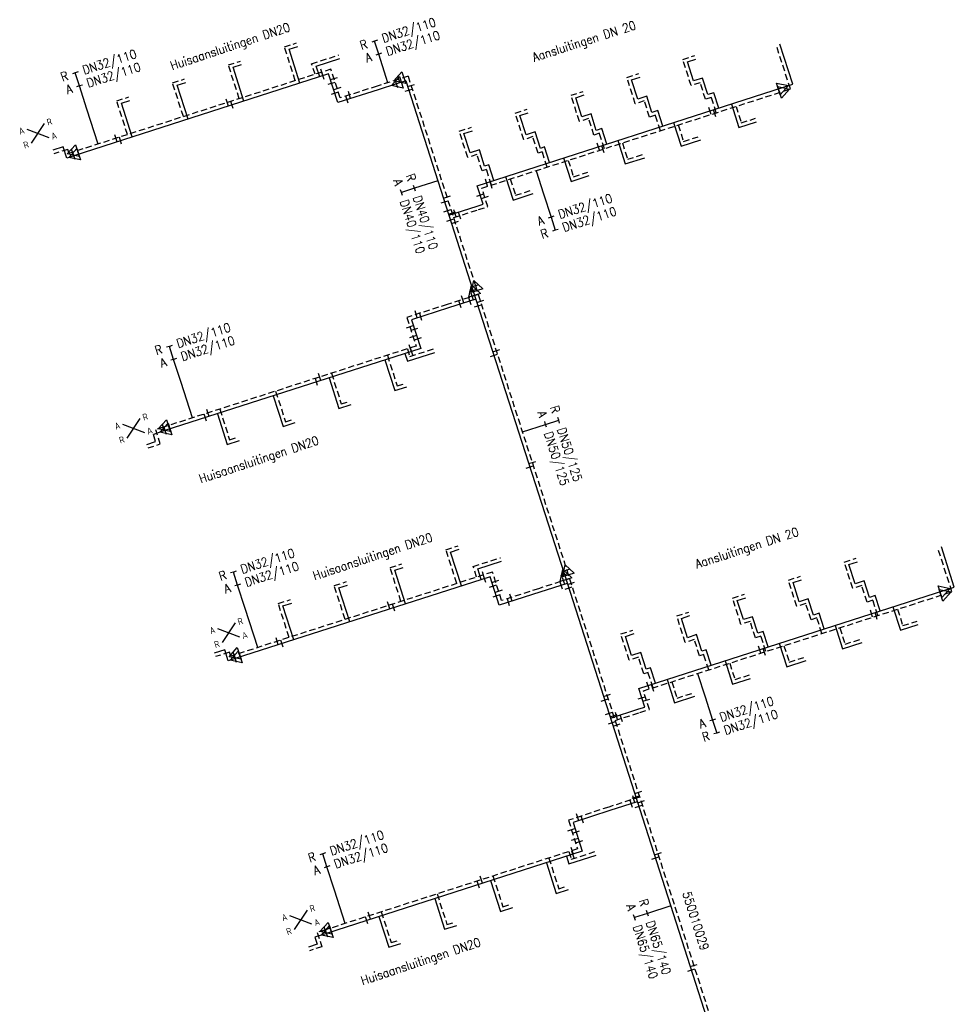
# Model space of a CAD drawing. Header units: millimetres. Extents: x 0 to 118212815, y 0 to 488348790.
# Tile 18 of 143: x 114738766 to 114834352, y 485813696 to 485914374. Entities that reach past the tile are written whole.
import ezdxf
from ezdxf.enums import TextEntityAlignment as Align

# ---------------------------------------------------------------- set-up
doc = ezdxf.new("R2010")
doc.units = ezdxf.units.MM
doc.header["$LTSCALE"] = 200
doc.linetypes.add('HIDDEN2', pattern=[4.7625, 3.175, -1.5875])
for name, color, linetype in [('WW-C-mof', 7, 'Continuous'), ('WW-C-VERLOOP', 7, 'Continuous'), ('WW-I-diam', 7, 'Continuous'), ('WW-I-info', 7, 'Continuous'), ('WW-I-leidingkruis', 7, 'Continuous'), ('WW-L-aanvoer', 3, 'Continuous'), ('WW-L-retour', 3, 'HIDDEN2')]:
    doc.layers.add(name, color=color, linetype=linetype)
doc.styles.add('DIN17', font='ROMANS.SHX', dxfattribs={"width": 0.9})
doc.styles.add('ISOCP', font='ISOCP.SHX')

# ---------------------------------------------------------------- blocks, each defined once
blk = doc.blocks.new('LR-mof')
at = {"color": 0, "linetype": 'ByBlock', "lineweight": -2}
blk.add_line((0, -0.75), (0, 0.75), dxfattribs=at)
blk = doc.blocks.new('LR-VERL')
at = {"color": 0, "linetype": 'ByBlock', "lineweight": -2}
blk.add_lwpolyline([(1.08, 0), (-1.08, -1.25), (-1.08, 1.25)], close=True, dxfattribs=at)
blk = doc.blocks.new('LR-DIAO2')
at = {"color": 0, "lineweight": -3}
blk.add_line((0, 0), (0, -5), dxfattribs=at)
at = {"color": 0, "linetype": 'Continuous', "lineweight": -3}
blk.add_line((0, -5), (0, -7.8), dxfattribs=at)
at = {"color": 0, "lineweight": -3}
for points in [[(0.61, -5), (0, -5), (-0.61, -5)], [(0.61, -7.8), (0, -7.8), (-0.61, -7.8)]]:
    blk.add_lwpolyline(points, dxfattribs=at)
at = {"color": 1, "lineweight": -3, "style": 'DIN17', "width": 0.9}
for tag, p in [('*1', (-1.61, -5)), ('*2', (-1.61, -7.78))]:
    blk.add_attdef(tag, text='', height=1.8, dxfattribs=at).set_placement(p, align=Align.MIDDLE_RIGHT)
for tag, p in [('*11', (1.61, -5)), ('*12', (1.61, -7.8))]:
    blk.add_attdef(tag, text='', height=1.8, dxfattribs=at).set_placement(p, align=Align.MIDDLE_LEFT)
blk = doc.blocks.new('LR-DIAB2')
at = {"color": 0, "linetype": 'Continuous', "lineweight": -3}
blk.add_line((0, 5), (0, 7.8), dxfattribs=at)
at = {"color": 0, "lineweight": -3}
blk.add_line((0, 0), (0, 5), dxfattribs=at)
for points in [[(0.61, 7.8), (0, 7.8), (-0.61, 7.8)], [(0.61, 5), (0, 5), (-0.61, 5)]]:
    blk.add_lwpolyline(points, dxfattribs=at)
at = {"color": 1, "lineweight": -3, "style": 'DIN17', "width": 0.9}
for tag, p in [('*1', (-1.61, 7.8)), ('*2', (-1.61, 5.02))]:
    blk.add_attdef(tag, text='', height=1.8, dxfattribs=at).set_placement(p, align=Align.MIDDLE_RIGHT)
for tag, p in [('*11', (1.61, 7.8)), ('*12', (1.61, 5))]:
    blk.add_attdef(tag, text='', height=1.8, dxfattribs=at).set_placement(p, align=Align.MIDDLE_LEFT)
blk = doc.blocks.new('LR-ldkruis')
at = {"color": 0, "linetype": 'ByBlock', "lineweight": -2}
for p, q in [((2.5, 2), (-2.5, -2)), ((-2.5, 2), (2.5, -2))]:
    blk.add_line(p, q, dxfattribs=at)
at = {"color": 0, "linetype": 'ByBlock', "lineweight": -2, "style": 'ISOCP'}
for tag, p in [('*1', (-4, 2)), ('*3', (4, 2)), ('*2', (-4, -2)), ('*4', (4, -2))]:
    blk.add_attdef(tag, text='', height=1.8, dxfattribs=at).set_placement(p, align=Align.MIDDLE)
blk = doc.blocks.new('LR-hyp')
at = {"color": 7, "linetype": 'ByBlock', "lineweight": -3, "style": 'DIN17', "width": 0.9}
blk.add_attdef('*1', text='', height=1.8, dxfattribs=at).set_placement((0, 0), align=Align.MIDDLE)
at = {"color": 7, "linetype": 'ByBlock', "lineweight": -2, "style": 'DIN17', "width": 0.9, "flags": 1}
blk.add_attdef('*2', text='', height=1.8, dxfattribs=at).set_placement((0, -5), align=Align.MIDDLE)

msp = doc.modelspace()

# ---------------------------------------------------------------- linework, layer by layer
at = {"layer": 'WW-I-diam'}
for p, q in [((114776429, 485907934), (114776257, 485908469)), ((114746792, 485901661), (114745648, 485905221)), ((114756429, 485873656), (114755271, 485877260)), ((114763109, 485850179), (114761822, 485854184)), ((114772045, 485821958), (114770947, 485825377))]:
    msp.add_line(p, q, dxfattribs=at)
at = {"layer": 'WW-I-diam', "lineweight": -3}
for p, q in [((114791578, 485898935), (114792343, 485896555)), ((114808097, 485847524), (114808862, 485845144))]:
    msp.add_line(p, q, dxfattribs=at)
at = {"layer": 'WW-L-aanvoer', "lineweight": -3}
for p, q in [((114817832, 485907770), (114816516, 485911868)), ((114807059, 485910070), (114807922, 485910347)), ((114807688, 485908111), (114807059, 485910070)), ((114778243, 485908118), (114785123, 485886704)), ((114801339, 485908225), (114802213, 485908506)), ((114801970, 485906260), (114801339, 485908225)), ((114808612, 485908407), (114807688, 485908111)), ((114809155, 485906715), (114808612, 485908407)), ((114816880, 485907464), (114817832, 485907770)), ((114785559, 485897400), (114816880, 485907464)), ((114809749, 485906906), (114809155, 485906715)), ((114810254, 485905335), (114809749, 485906906)), ((114795631, 485906395, 500), (114796497, 485906674, 500)), ((114796260, 485904437, 500), (114795631, 485906395, 500)), ((114802894, 485906557), (114801970, 485906260)), ((114803426, 485904901), (114802894, 485906557)), ((114811549, 485905751), (114812321, 485903347)), ((114789924, 485904571, 500), (114790785, 485904847, 500)), ((114797196, 485904738, 500), (114796260, 485904437, 500)), ((114797737, 485903053, 500), (114797196, 485904738, 500)), ((114804022, 485905093), (114803426, 485904901)), ((114804535, 485903497), (114804022, 485905093)), ((114790562, 485902584, 500), (114789924, 485904571, 500)), ((114805640, 485903852), (114806412, 485901448)), ((114812321, 485903347), (114814133, 485903929)), ((114784202, 485902728), (114785084, 485903011)), ((114784834, 485900762), (114784202, 485902728)), ((114791479, 485902912, 500), (114790562, 485902584, 500)), ((114792023, 485901220, 500), (114791479, 485902912, 500)), ((114798298, 485903233, 500), (114797737, 485903053, 500)), ((114798804, 485901656, 500), (114798298, 485903233, 500)), ((114799930, 485902018, 600), (114800700, 485899620, 600)), ((114806412, 485901448), (114808417, 485902092)), ((114785775, 485901065), (114784834, 485900762)), ((114786316, 485899382), (114785775, 485901065)), ((114792451, 485901357, 500), (114792023, 485901220, 500)), ((114792959, 485899778, 500), (114792451, 485901357, 500)), ((114794387, 485900237, 500), (114795158, 485897835, 500)), ((114800700, 485899620, 600), (114802698, 485900262, 600)), ((114786757, 485899523), (114786316, 485899382)), ((114787263, 485897948), (114786757, 485899523)), ((114788462, 485898333), (114789232, 485895937)), ((114795158, 485897835, 500), (114796995, 485898426, 500)), ((114786167, 485895506), (114785559, 485897400)), ((114789232, 485895937), (114791291, 485896598)), ((114782658, 485894379), (114785568, 485895314)), ((114785568, 485895314), (114786167, 485895506)), ((114785123, 485886704), (114794468, 485857630)), ((114834352, 485856359), (114833035, 485860457)), ((114823578, 485858659), (114824441, 485858936)), ((114824207, 485856699), (114823578, 485858659)), ((114794468, 485857630), (114794476, 485857605)), ((114794468, 485857630), (114811122, 485805789)), ((114817858, 485856814), (114818732, 485857095)), ((114818489, 485854849), (114817858, 485856814)), ((114825131, 485856996), (114824207, 485856699)), ((114825674, 485855304), (114825131, 485856996)), ((114802078, 485845989), (114833399, 485856053)), ((114826268, 485855495), (114825674, 485855304)), ((114826773, 485853924), (114826268, 485855495)), ((114833399, 485856053), (114834352, 485856359)), ((114812150, 485854984, 500), (114813016, 485855262, 500)), ((114812779, 485853026, 500), (114812150, 485854984, 500)), ((114819413, 485855146), (114818489, 485854849)), ((114819945, 485853490), (114819413, 485855146)), ((114806443, 485853159, 500), (114807304, 485853436, 500)), ((114820541, 485853681), (114819945, 485853490)), ((114821054, 485852086), (114820541, 485853681)), ((114828068, 485854340), (114828840, 485851936)), ((114807081, 485851173, 500), (114806443, 485853159, 500)), ((114813715, 485853327, 500), (114812779, 485853026, 500)), ((114814256, 485851641, 500), (114813715, 485853327, 500)), ((114822159, 485852441), (114822931, 485850037)), ((114828840, 485851936), (114830652, 485852518)), ((114800721, 485851316), (114801603, 485851600)), ((114807998, 485851501, 500), (114807081, 485851173, 500)), ((114808542, 485849808, 500), (114807998, 485851501, 500)), ((114814817, 485851821, 500), (114814256, 485851641, 500)), ((114815323, 485850245, 500), (114814817, 485851821, 500)), ((114801353, 485849351), (114800721, 485851316)), ((114816449, 485850606, 600), (114817219, 485848209, 600)), ((114822931, 485850037), (114824936, 485850681)), ((114802294, 485849654), (114801353, 485849351)), ((114802835, 485847970), (114802294, 485849654)), ((114808970, 485849946, 500), (114808542, 485849808, 500)), ((114809478, 485848366, 500), (114808970, 485849946, 500)), ((114810906, 485848825, 500), (114811677, 485846424, 500)), ((114817219, 485848209, 600), (114819217, 485848851, 600)), ((114803276, 485848112), (114802835, 485847970)), ((114803782, 485846536), (114803276, 485848112)), ((114804981, 485846922), (114805751, 485844525)), ((114811677, 485846424, 500), (114813514, 485847015, 500)), ((114802686, 485844095), (114802078, 485845989)), ((114805751, 485844525), (114807810, 485845187)), ((114799177, 485842967), (114802087, 485843903)), ((114802087, 485843903), (114802686, 485844095))]:
    msp.add_line(p, q, dxfattribs=at)
at = {"layer": 'WW-L-aanvoer'}
for p, q in [((114766321, 485911349), (114767203, 485911632)), ((114767431, 485907894), (114766321, 485911349)), ((114760589, 485909505), (114761463, 485909786)), ((114769102, 485909627), (114771525, 485910405)), ((114770356, 485908833), (114744294, 485900459)), ((114761699, 485906052), (114760589, 485909505)), ((114769450, 485908542), (114769102, 485909627)), ((114771299, 485905899), (114770356, 485908833)), ((114754877, 485907669), (114755751, 485907949)), ((114777291, 485907812), (114775437, 485907217)), ((114778243, 485908118), (114777291, 485907812)), ((114755987, 485904216), (114754877, 485907669)), ((114775437, 485907217), (114771299, 485905899)), ((114749166, 485905829), (114750039, 485906110)), ((114750274, 485902381), (114749166, 485905829)), ((114743207, 485901360), (114742144, 485901019)), ((114743571, 485900227), (114743207, 485901360)), ((114743988, 485900361), (114743571, 485900227)), ((114744294, 485900459), (114743988, 485900361)), ((114785415, 485885797), (114782609, 485884896)), ((114782609, 485884896), (114778839, 485883684)), ((114778839, 485883684), (114779779, 485880760)), ((114779779, 485880760), (114753622, 485872355)), ((114776124, 485879585), (114777132, 485876448)), ((114778172, 485880243), (114778423, 485879462)), ((114778423, 485879462), (114781211, 485880358)), ((114770404, 485877747), (114771412, 485874610)), ((114777132, 485876448), (114778351, 485876839)), ((114764698, 485875914), (114765707, 485872776)), ((114771412, 485874610), (114772667, 485875013)), ((114758984, 485874078), (114759992, 485870939)), ((114765707, 485872776), (114766955, 485873177)), ((114753622, 485872355), (114752435, 485871974)), ((114752672, 485871236), (114752435, 485871974)), ((114751775, 485870947), (114752672, 485871236)), ((114759992, 485870939), (114761242, 485871341)), ((114782839, 485859935), (114783723, 485860219)), ((114783950, 485856477), (114782839, 485859935)), ((114785620, 485858220), (114788044, 485858998)), ((114786872, 485857415), (114760803, 485849039)), ((114777126, 485858101), (114777982, 485858376)), ((114778238, 485854641), (114777126, 485858101)), ((114785971, 485857126), (114785620, 485858220)), ((114787808, 485854502), (114786872, 485857415)), ((114771413, 485856266), (114772297, 485856550)), ((114794753, 485856734), (114791948, 485855832)), ((114772525, 485852805), (114771413, 485856266)), ((114791948, 485855832), (114787808, 485854502)), ((114765693, 485854427), (114766585, 485854714)), ((114766804, 485850967), (114765693, 485854427)), ((114759734, 485849948), (114758664, 485849605)), ((114760099, 485848813), (114759734, 485849948)), ((114760803, 485849039), (114760099, 485848813)), ((114801927, 485834406), (114799122, 485833505)), ((114799122, 485833505), (114795368, 485832271)), ((114795368, 485832271), (114796283, 485829346)), ((114796283, 485829346), (114770134, 485820944)), ((114794683, 485828832), (114794934, 485828052)), ((114794934, 485828052), (114797729, 485828950)), ((114792637, 485828175), (114793646, 485825034)), ((114786925, 485826339), (114787934, 485823198)), ((114793646, 485825034), (114794899, 485825436)), ((114781212, 485824504), (114782221, 485821364)), ((114787934, 485823198), (114789186, 485823601)), ((114775500, 485822669), (114776510, 485819527)), ((114782221, 485821364), (114783473, 485821767)), ((114770134, 485820944), (114768959, 485820567)), ((114768959, 485820567), (114769196, 485819829)), ((114769196, 485819829), (114768293, 485819539)), ((114776510, 485819527), (114777762, 485819929))]:
    msp.add_line(p, q, dxfattribs=at)
at = {"layer": 'WW-L-retour'}
for p, q in [((114765843, 485911594), (114767087, 485911994)), ((114766953, 485908139), (114765843, 485911594)), ((114760111, 485909751), (114761346, 485910148)), ((114768624, 485909872), (114771409, 485910767)), ((114768972, 485908788), (114768624, 485909872)), ((114770601, 485909311), (114744147, 485900811)), ((114761221, 485906297), (114760111, 485909751)), ((114771544, 485906377), (114770601, 485909311)), ((114754399, 485907914), (114755634, 485908311)), ((114755509, 485904462), (114754399, 485907914)), ((114777536, 485908290), (114775321, 485907578)), ((114778489, 485908596), (114777536, 485908290)), ((114775321, 485907578), (114771544, 485906377)), ((114748688, 485906075), (114749923, 485906472)), ((114749796, 485902626), (114748688, 485906075)), ((114743685, 485901115), (114742260, 485900657)), ((114743817, 485900705), (114743685, 485901115)), ((114743871, 485900723), (114743817, 485900705)), ((114744147, 485900811), (114743871, 485900723)), ((114785660, 485886275), (114782493, 485885258)), ((114782493, 485885258), (114778361, 485883930)), ((114778361, 485883930), (114779301, 485881005)), ((114779301, 485881005), (114753444, 485872697)), ((114778417, 485880721), (114778668, 485879940)), ((114778668, 485879940), (114781095, 485880720)), ((114776370, 485880063), (114777378, 485876926)), ((114770649, 485878225), (114771657, 485875088)), ((114777378, 485876926), (114778235, 485877201)), ((114764944, 485876392), (114765952, 485873254)), ((114759229, 485874556), (114760238, 485871417)), ((114771657, 485875088), (114772550, 485875375)), ((114765952, 485873254), (114766839, 485873538)), ((114753444, 485872697), (114752680, 485872452)), ((114753150, 485870990), (114752680, 485872452)), ((114760238, 485871417), (114761126, 485871703)), ((114751891, 485870586), (114753150, 485870990)), ((114782361, 485860180), (114783606, 485860580)), ((114783472, 485856722), (114782361, 485860180)), ((114776648, 485858347), (114777865, 485858738)), ((114785142, 485858465), (114787927, 485859360)), ((114785493, 485857372), (114785142, 485858465)), ((114787117, 485857893), (114760695, 485849404)), ((114777760, 485854887), (114776648, 485858347)), ((114788053, 485854980), (114787117, 485857893)), ((114770935, 485856511), (114772181, 485856912)), ((114772047, 485853051), (114770935, 485856511)), ((114794999, 485857212), (114791831, 485856194)), ((114791831, 485856194), (114788053, 485854980)), ((114765215, 485854673), (114766469, 485855076)), ((114766326, 485851213), (114765215, 485854673)), ((114760212, 485849703), (114758780, 485849243)), ((114760344, 485849291), (114760212, 485849703)), ((114760695, 485849404), (114760344, 485849291)), ((114802173, 485834884), (114799005, 485833867)), ((114799005, 485833867), (114794894, 485832515)), ((114794894, 485832515), (114795807, 485829593)), ((114795807, 485829593), (114769981, 485821294)), ((114794928, 485829310), (114795179, 485828530)), ((114795179, 485828530), (114797613, 485829312)), ((114792882, 485828653), (114793892, 485825512)), ((114787170, 485826817), (114788179, 485823676)), ((114793892, 485825512), (114794782, 485825798)), ((114781458, 485824982), (114782467, 485821842)), ((114788179, 485823676), (114789070, 485823962)), ((114775746, 485823147), (114776755, 485820005)), ((114769981, 485821294), (114769205, 485821045)), ((114782467, 485821842), (114783357, 485822129)), ((114769205, 485821045), (114769674, 485819584)), ((114776755, 485820005), (114777645, 485820291)), ((114769674, 485819584), (114768409, 485819177))]:
    msp.add_line(p, q, dxfattribs=at)
at = {"layer": 'WW-L-retour', "lineweight": -3}
for p, q in [((114817587, 485907292), (114816154, 485911752)), ((114806581, 485910315), (114807806, 485910709)), ((114807443, 485907633), (114806581, 485910315)), ((114800861, 485908471), (114802096, 485908868)), ((114778489, 485908596), (114785369, 485887182)), ((114801725, 485905782), (114800861, 485908471)), ((114808366, 485907929), (114807443, 485907633)), ((114808910, 485906237), (114808366, 485907929)), ((114786037, 485897155), (114816997, 485907102)), ((114795153, 485906641, 500), (114796381, 485907035, 500)), ((114816997, 485907102), (114817587, 485907292)), ((114796014, 485903959, 500), (114795153, 485906641, 500)), ((114802648, 485906079), (114801725, 485905782)), ((114803180, 485904423), (114802648, 485906079)), ((114809504, 485906428), (114808910, 485906237)), ((114810009, 485904857), (114809504, 485906428)), ((114789446, 485904816, 500), (114790668, 485905209, 500)), ((114790321, 485902094, 500), (114789446, 485904816, 500)), ((114812027, 485905506), (114812567, 485903825)), ((114796950, 485904260, 500), (114796014, 485903959, 500)), ((114797492, 485902575, 500), (114796950, 485904260, 500)), ((114803776, 485904615), (114803180, 485904423)), ((114804289, 485903019), (114803776, 485904615)), ((114812567, 485903825), (114814017, 485904291)), ((114783724, 485902973), (114784968, 485903373)), ((114784588, 485900284), (114783724, 485902973)), ((114798052, 485902755, 500), (114797492, 485902575, 500)), ((114798559, 485901178, 500), (114798052, 485902755, 500)), ((114806118, 485903607), (114806658, 485901926)), ((114791237, 485902422, 500), (114790321, 485902094, 500)), ((114791777, 485900742, 500), (114791237, 485902422, 500)), ((114800408, 485901772, 600), (114800946, 485900098, 600)), ((114806658, 485901926), (114808301, 485902454)), ((114792205, 485900879, 500), (114791777, 485900742, 500)), ((114792713, 485899300, 500), (114792205, 485900879, 500)), ((114785530, 485900587), (114784588, 485900284)), ((114786071, 485898904), (114785530, 485900587)), ((114794865, 485899991, 500), (114795404, 485898314, 500)), ((114800946, 485900098, 600), (114802582, 485900624, 600)), ((114786511, 485899045), (114786071, 485898904)), ((114787017, 485897470), (114786511, 485899045)), ((114795404, 485898314, 500), (114796879, 485898788, 500)), ((114788940, 485898088), (114789478, 485896415)), ((114786645, 485895261), (114786037, 485897155)), ((114789478, 485896415), (114791175, 485896960)), ((114783136, 485894133), (114785684, 485894952)), ((114785684, 485894952), (114786645, 485895261)), ((114785369, 485887182), (114794713, 485858108)), ((114834106, 485855881), (114832673, 485860340)), ((114823100, 485858904), (114824325, 485859298)), ((114823962, 485856221), (114823100, 485858904)), ((114794713, 485858108), (114794726, 485858067)), ((114794713, 485858108), (114811368, 485806267)), ((114817380, 485857060), (114818615, 485857457)), ((114818244, 485854371), (114817380, 485857060)), ((114824885, 485856518), (114823962, 485856221)), ((114825429, 485854826), (114824885, 485856518)), ((114802556, 485845743), (114833516, 485855691)), ((114811672, 485855229, 500), (114812900, 485855624, 500)), ((114833516, 485855691), (114834106, 485855881)), ((114812533, 485852548, 500), (114811672, 485855229, 500)), ((114819167, 485854668), (114818244, 485854371)), ((114819699, 485853012), (114819167, 485854668)), ((114826023, 485855017), (114825429, 485854826)), ((114826528, 485853446), (114826023, 485855017)), ((114805965, 485853405, 500), (114807187, 485853798, 500)), ((114806840, 485850682, 500), (114805965, 485853405, 500)), ((114828546, 485854094), (114829086, 485852414)), ((114813469, 485852849, 500), (114812533, 485852548, 500)), ((114814011, 485851163, 500), (114813469, 485852849, 500)), ((114820295, 485853203), (114819699, 485853012)), ((114820808, 485851608), (114820295, 485853203)), ((114829086, 485852414), (114830536, 485852880)), ((114800243, 485851562), (114801487, 485851962)), ((114801107, 485848873), (114800243, 485851562)), ((114822637, 485852196), (114823177, 485850515)), ((114807756, 485851011, 500), (114806840, 485850682, 500)), ((114808296, 485849330, 500), (114807756, 485851011, 500)), ((114814571, 485851343, 500), (114814011, 485851163, 500)), ((114815078, 485849767, 500), (114814571, 485851343, 500)), ((114823177, 485850515), (114824820, 485851043)), ((114808724, 485849468, 500), (114808296, 485849330, 500)), ((114809232, 485847888, 500), (114808724, 485849468, 500)), ((114816927, 485850361, 600), (114817465, 485848687, 600)), ((114802049, 485849176), (114801107, 485848873)), ((114802590, 485847492), (114802049, 485849176)), ((114811384, 485848580, 500), (114811923, 485846902, 500)), ((114817465, 485848687, 600), (114819101, 485849212, 600)), ((114803030, 485847634), (114802590, 485847492)), ((114803536, 485846058), (114803030, 485847634)), ((114811923, 485846902, 500), (114813398, 485847376, 500)), ((114805460, 485846676), (114805997, 485845004)), ((114803164, 485843850), (114802556, 485845743)), ((114805997, 485845004), (114807694, 485845549)), ((114799655, 485842722), (114802203, 485843541)), ((114802203, 485843541), (114803164, 485843850))]:
    msp.add_line(p, q, dxfattribs=at)

# ---------------------------------------------------------------- block references
at = {"layer": 'WW-C-mof'}
for p, xscale, yscale, zscale, rotation in [((114769649, 485909005), 500.0000000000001, 500.0000000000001, 500.0000000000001, 197.8128005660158), ((114769754, 485908640), 500, 500, 500, 197.8128005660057), ((114770662, 485907881), 500.0000000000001, 500.0000000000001, 500.0000000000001, 287.8127997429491), ((114770907, 485908359), 500, 500, 500, 287.812799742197), ((114777291, 485907812), 500, 500, 500, 197.812799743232), ((114777536, 485908290), 499.9999999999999, 499.9999999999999, 499.9999999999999, 197.8127997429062), ((114778794, 485907644), 499.9999999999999, 499.9999999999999, 499.9999999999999, 287.8127999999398), ((114770993, 485906852), 500, 500, 500, 107.8127997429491), ((114771239, 485907329), 500, 500, 500, 107.812799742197), ((114772497, 485906680), 499.9999999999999, 499.9999999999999, 499.9999999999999, 17.65438096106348), ((114778549, 485907166), 500, 500, 500, 287.8127999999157), ((114772252, 485906203), 500, 500, 500, 17.6544010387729), ((114744147, 485900811), 499.9999999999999, 499.9999999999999, 499.9999999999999, 197.8128), ((114744294, 485900459), 499.9999999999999, 499.9999999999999, 499.9999999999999, 197.8128), ((114782505, 485894855), 500.0000000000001, 500.0000000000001, 500.0000000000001, 287.8127999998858), ((114782983, 485894609), 500.0000000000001, 500.0000000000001, 500.0000000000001, 287.8127999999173), ((114783281, 485894579), 500, 500, 500, 17.81279999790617), ((114783759, 485894334), 500, 500, 500, 17.81279999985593), ((114782811, 485893903), 500.0000000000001, 500.0000000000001, 500.0000000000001, 287.8127999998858), ((114783289, 485893657), 500.0000000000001, 500.0000000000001, 500.0000000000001, 287.8127999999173), ((114785123, 485886704), 500, 500, 500, 287.8127999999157), ((114785369, 485887182), 499.9999999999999, 499.9999999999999, 499.9999999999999, 287.8127999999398), ((114784791, 485885597), 500, 500, 500, 197.8127997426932), ((114785037, 485886075), 499.9999999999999, 499.9999999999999, 499.9999999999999, 197.812799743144), ((114785886, 485885572), 499.9999999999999, 499.9999999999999, 499.9999999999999, 287.8127999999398), ((114785634, 485885117), 500, 500, 500, 287.8127999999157), ((114779313, 485884236), 500.0000000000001, 500.0000000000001, 500.0000000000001, 17.81280056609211), ((114779791, 485883990), 500, 500, 500, 17.81280056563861), ((114778667, 485882978), 500, 500, 500, 287.8128005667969), ((114779145, 485882732), 500.0000000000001, 500.0000000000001, 500.0000000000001, 287.8128005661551), ((114778995, 485881957), 500.0000000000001, 500.0000000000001, 500.0000000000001, 107.8128005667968), ((114779473, 485881712), 500.0000000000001, 500.0000000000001, 500.0000000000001, 107.8128005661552), ((114778692, 485880810), 499.9999999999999, 499.9999999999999, 499.9999999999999, 197.8127803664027), ((114778827, 485880454), 500.0000000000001, 500.0000000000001, 500.0000000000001, 197.8127803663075), ((114753444, 485872697), 499.9999999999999, 499.9999999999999, 499.9999999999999, 197.8128), ((114753622, 485872355), 499.9999999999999, 499.9999999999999, 499.9999999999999, 197.8128), ((114786165, 485857587), 500.0000000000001, 500.0000000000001, 500.0000000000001, 197.8127803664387), ((114786297, 485857231), 500, 500, 500, 197.8127803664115), ((114794468, 485857630), 500, 500, 500, 287.8127999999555), ((114794713, 485858108), 500.0000000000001, 500.0000000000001, 500.0000000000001, 287.8127999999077), ((114787178, 485856463), 499.9999999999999, 499.9999999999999, 499.9999999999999, 287.8127803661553), ((114787423, 485856941), 499.9999999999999, 499.9999999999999, 499.9999999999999, 287.8127803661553), ((114794123, 485856531), 500, 500, 500, 197.8127997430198), ((114794369, 485857009), 499.9999999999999, 499.9999999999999, 499.9999999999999, 197.8127997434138), ((114795152, 485856736), 500.0000000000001, 500.0000000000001, 500.0000000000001, 287.8127999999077), ((114787502, 485855454), 500, 500, 500, 107.8127803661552), ((114787747, 485855932), 500, 500, 500, 107.8127803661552), ((114789005, 485855286), 500, 500, 500, 17.81278036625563), ((114794906, 485856258), 500, 500, 500, 287.8127999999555), ((114788760, 485854808), 500.0000000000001, 500.0000000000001, 500.0000000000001, 17.81278036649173), ((114760695, 485849404), 499.9999999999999, 499.9999999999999, 499.9999999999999, 197.8128), ((114760803, 485849039), 499.9999999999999, 499.9999999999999, 499.9999999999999, 197.8128), ((114799024, 485843444), 500, 500, 500, 287.8127999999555), ((114799807, 485843170), 499.9999999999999, 499.9999999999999, 499.9999999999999, 17.81279999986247), ((114799330, 485842491), 500, 500, 500, 287.8127999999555), ((114799502, 485843198), 500.0000000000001, 500.0000000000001, 500.0000000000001, 287.8127999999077), ((114799808, 485842246), 500.0000000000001, 500.0000000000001, 500.0000000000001, 287.8127999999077), ((114800285, 485842924), 500, 500, 500, 17.8128000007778), ((114802020, 485835361), 500, 500, 500, 287.8127999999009), ((114801297, 485834204), 499.9999999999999, 499.9999999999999, 499.9999999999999, 197.8127997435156), ((114801774, 485834882), 500.0000000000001, 500.0000000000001, 500.0000000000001, 287.8127999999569), ((114801543, 485834682), 500, 500, 500, 197.8127997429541), ((114802326, 485834408), 500, 500, 500, 287.8127999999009), ((114802080, 485833930), 500.0000000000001, 500.0000000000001, 500.0000000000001, 287.8127999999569), ((114795844, 485832827), 500.0000000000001, 500.0000000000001, 500.0000000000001, 18.19949632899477), ((114796318, 485832583), 500.0000000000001, 500.0000000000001, 500.0000000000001, 18.19949632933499), ((114795192, 485831560), 499.9999999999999, 499.9999999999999, 499.9999999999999, 287.3606457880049), ((114795667, 485831316), 500.0000000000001, 500.0000000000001, 500.0000000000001, 287.3606457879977), ((114795509, 485830547), 500, 500, 500, 107.3606457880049), ((114795984, 485830301), 499.9999999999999, 499.9999999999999, 499.9999999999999, 107.3606457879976), ((114795241, 485829406), 500.0000000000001, 500.0000000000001, 500.0000000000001, 197.8125448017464), ((114795330, 485829040), 499.9999999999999, 499.9999999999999, 499.9999999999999, 197.8125448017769), ((114769981, 485821294), 499.9999999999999, 499.9999999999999, 499.9999999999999, 197.8125), ((114770134, 485820944), 499.9999999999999, 499.9999999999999, 499.9999999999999, 197.8125)]:
    msp.add_blockref('LR-mof', p, dxfattribs=dict(at, xscale=xscale, yscale=yscale, zscale=zscale, rotation=rotation))
at = {"layer": 'WW-C-mof', "linetype": 'Continuous'}
for p, xscale, yscale, zscale, rotation in [((114759996, 485905904), 500, 500, 500, 17.8128), ((114760485, 485905662), 500.0000000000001, 500.0000000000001, 500.0000000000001, 17.81280058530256), ((114748604, 485902243), 500, 500, 500, 17.8128), ((114749076, 485901996), 500, 500, 500, 17.8128), ((114782218, 485895746), 500.0000000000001, 500.0000000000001, 500.0000000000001, 287.8128), ((114782461, 485896232), 500.0000000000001, 500.0000000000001, 500.0000000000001, 287.8128), ((114783794, 485885277), 500.0000000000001, 500.0000000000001, 500.0000000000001, 17.81279969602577), ((114784072, 485885765), 500, 500, 500, 17.8128), ((114787509, 485880521), 500.0000000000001, 500.0000000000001, 500.0000000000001, 287.8128), ((114787262, 485880048), 500.0000000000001, 500.0000000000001, 500.0000000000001, 287.8128), ((114769121, 485877335), 500, 500, 500, 17.8128), ((114769452, 485877841), 500, 500, 500, 17.8128), ((114757742, 485873679), 500, 500, 500, 17.8128), ((114758025, 485874169), 500, 500, 500, 17.8128), ((114790933, 485868624), 500.0000000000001, 500.0000000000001, 500.0000000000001, 287.8128), ((114791180, 485869097), 500.0000000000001, 500.0000000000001, 500.0000000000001, 287.8128), ((114776505, 485854483), 500, 500, 500, 17.8128), ((114777016, 485854249), 500, 500, 500, 17.8128), ((114765099, 485850819), 500, 500, 500, 17.8128), ((114765593, 485850578), 500, 500, 500, 17.8128), ((114798829, 485845292), 500.0000000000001, 500.0000000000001, 500.0000000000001, 287.8128), ((114798582, 485844818), 500.0000000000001, 500.0000000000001, 500.0000000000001, 287.8128), ((114803779, 485828645), 500.0000000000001, 500.0000000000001, 500.0000000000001, 287.8128), ((114804035, 485829088), 500.0000000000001, 500.0000000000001, 500.0000000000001, 287.8128), ((114785681, 485825940), 500, 500, 500, 17.8125), ((114785981, 485826435), 500, 500, 500, 17.8125), ((114774263, 485822271), 500, 500, 500, 17.8125), ((114774527, 485822751), 500, 500, 500, 17.8125), ((114807452, 485817214), 500.0000000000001, 500.0000000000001, 500.0000000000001, 287.8128001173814), ((114807705, 485817668), 500.0000000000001, 500.0000000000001, 500.0000000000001, 287.8128)]:
    msp.add_blockref('LR-mof', p, dxfattribs=dict(at, xscale=xscale, yscale=yscale, zscale=zscale, rotation=rotation))
at = {"layer": 'WW-C-mof', "lineweight": -3}
for p, xscale, yscale, zscale, rotation in [((114809360, 485905048), 499.9999999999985, 499.9999999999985, 499.9999999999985, 17.81280000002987), ((114809838, 485904802), 499.9999999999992, 499.9999999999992, 499.9999999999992, 17.8127999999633), ((114797935, 485901377), 499.9999999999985, 499.9999999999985, 499.9999999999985, 17.81280000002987), ((114798413, 485901131), 499.9999999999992, 499.9999999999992, 499.9999999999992, 17.8127999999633), ((114786511, 485897706), 499.9999999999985, 499.9999999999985, 499.9999999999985, 17.81280000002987), ((114786989, 485897460), 499.9999999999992, 499.9999999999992, 499.9999999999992, 17.8127999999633), ((114785865, 485896448), 500.0000000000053, 500.0000000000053, 500.0000000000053, 287.8127999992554), ((114786343, 485896203), 500.0000000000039, 500.0000000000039, 500.0000000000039, 287.8128000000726), ((114825879, 485853637), 499.9999999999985, 499.9999999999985, 499.9999999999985, 17.81280000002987), ((114826357, 485853391), 499.9999999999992, 499.9999999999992, 499.9999999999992, 17.8127999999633), ((114814454, 485849966), 499.9999999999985, 499.9999999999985, 499.9999999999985, 17.81280000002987), ((114814933, 485849720), 499.9999999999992, 499.9999999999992, 499.9999999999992, 17.8127999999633), ((114803030, 485846295), 499.9999999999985, 499.9999999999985, 499.9999999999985, 17.81280000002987), ((114803508, 485846049), 499.9999999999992, 499.9999999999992, 499.9999999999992, 17.8127999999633), ((114802384, 485845037), 499.9999999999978, 499.9999999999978, 499.9999999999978, 287.8127999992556), ((114802862, 485844791), 499.9999999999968, 499.9999999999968, 499.9999999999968, 287.8128000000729)]:
    msp.add_blockref('LR-mof', p, dxfattribs=dict(at, xscale=xscale, yscale=yscale, zscale=zscale, rotation=rotation))
at = {"layer": 'WW-C-VERLOOP', "linetype": 'Continuous', "xscale": 499.9999999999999, "yscale": 499.9999999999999, "zscale": 499.9999999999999}
for p, rotation in [((114777536, 485908290), 197.8128), ((114777291, 485907812), 197.8128), ((114744147, 485900811), 197.8128), ((114744294, 485900459), 197.8128), ((114785369, 485887182), 107.8128), ((114785123, 485886704), 107.8128), ((114753444, 485872697), 197.8128), ((114753622, 485872355), 197.8128), ((114794713, 485858108), 107.8128), ((114794468, 485857630), 107.8128), ((114760695, 485849404), 197.8128), ((114760803, 485849039), 197.8128), ((114769981, 485821294), 197.8125), ((114770134, 485820944), 197.8125)]:
    msp.add_blockref('LR-VERL', p, dxfattribs=dict(at, rotation=rotation))
at = {"layer": 'WW-C-VERLOOP', "linetype": 'Continuous', "lineweight": -3}
for p, xscale, yscale, zscale, rotation in [((114816880, 485907464), 499.9999999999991, 499.9999999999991, 499.9999999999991, 17.81280000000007), ((114816997, 485907102), 499.9999999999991, 499.9999999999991, 499.9999999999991, 17.81280000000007), ((114833399, 485856053), 500.0000000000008, 500.0000000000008, 500.0000000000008, 17.81280000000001), ((114833516, 485855691), 500.0000000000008, 500.0000000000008, 500.0000000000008, 17.81280000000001)]:
    msp.add_blockref('LR-VERL', p, dxfattribs=dict(at, xscale=xscale, yscale=yscale, zscale=zscale, rotation=rotation))
at = {"layer": 'WW-I-diam', "linetype": 'Continuous'}
for name, p, xscale, yscale, zscale, rotation, values in [('LR-DIAB2', (114776257, 485908469), 500, 500, 500, 17.81279974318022, {'*1': 'R', '*11': 'DN32/110', '*2': 'A', '*12': 'DN32/110'}), ('LR-DIAB2', (114745648, 485905221), 499.9999999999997, 499.9999999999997, 499.9999999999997, 17.81280056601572, {'*1': 'R', '*11': 'DN32/110', '*2': 'A', '*12': 'DN32/110'}), ('LR-DIAO2', (114781527, 485897896), 500, 500, 500, 287.8127999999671, {'*1': 'R', '*11': 'DN40/110', '*2': 'A', '*12': 'DN40/110'}), ('LR-DIAB2', (114755271, 485877260), 500, 500, 500, 17.81278036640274, {'*1': 'R', '*11': 'DN32/110', '*2': 'A', '*12': 'DN32/110'}), ('LR-DIAB2', (114790177, 485872220), 499.9999999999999, 499.9999999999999, 499.9999999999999, 287.8127999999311, {'*1': 'R', '*11': 'DN50/125', '*2': 'A', '*12': 'DN50/125'}), ('LR-DIAB2', (114761822, 485854184), 500.0000000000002, 500.0000000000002, 500.0000000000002, 17.81278036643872, {'*1': 'R', '*11': 'DN32/110', '*2': 'A', '*12': 'DN32/110'}), ('LR-DIAB2', (114770947, 485825377), 500.0000000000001, 500.0000000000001, 500.0000000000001, 17.81254480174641, {'*1': 'R', '*11': 'DN32/110', '*2': 'A', '*12': 'DN32/110'}), ('LR-DIAO2', (114805350, 485823753), 500.0000000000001, 500.0000000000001, 500.0000000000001, 287.8127999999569, {'*1': 'R', '*11': 'DN65/140', '*2': 'A', '*12': 'DN65/140'})]:
    msp.add_blockref(name, p, dxfattribs=dict(at, xscale=xscale, yscale=yscale, zscale=zscale, rotation=rotation)).add_auto_attribs(values)
at = {"layer": 'WW-I-diam', "linetype": 'Continuous', "lineweight": -3, "xscale": 500.0000000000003, "yscale": 500.0000000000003, "zscale": 500.0000000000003, "rotation": 17.81279999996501}
for p in [(114792343, 485896555), (114808862, 485845144)]:
    msp.add_blockref('LR-DIAO2', p, dxfattribs=at).add_auto_attribs({'*1': 'A', '*11': 'DN32/110', '*2': 'R', '*12': 'DN32/110'})
at = {"layer": 'WW-I-info', "linetype": 'Continuous', "xscale": 500.0000000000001, "yscale": 500.0000000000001, "zscale": 500.0000000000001, "rotation": 287.8127999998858}
msp.add_blockref('LR-hyp', (114807914, 485822219), dxfattribs=at).add_auto_attribs({'*1': '550010029'})
at = {"layer": 'WW-I-leidingkruis', "linetype": 'Continuous'}
ref = msp.add_blockref('LR-ldkruis', (114740610, 485902760), dxfattribs=dict(at, xscale=374.9999999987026, yscale=374.9999999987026, zscale=374.9999999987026, rotation=17.81254480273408))
ref.add_attrib('*1', 'A', dxfattribs={"layer": '0', "color": 1, "linetype": 'ByBlock', "lineweight": -2, "height": 675, "rotation": 17.81255, "style": 'ISOCP'}).set_placement((114738953, 485903015), align=Align.MIDDLE)
ref.add_attrib('*2', 'R', dxfattribs={"layer": '0', "color": 1, "linetype": 'ByBlock', "lineweight": -2, "height": 675, "rotation": 17.81255, "style": 'ISOCP'}).set_placement((114739412, 485901587), align=Align.MIDDLE)
ref.add_attrib('*3', 'R', dxfattribs={"layer": '0', "color": 1, "linetype": 'ByBlock', "lineweight": -2, "height": 675, "rotation": 17.81255, "style": 'ISOCP'}).set_placement((114741809, 485903932), align=Align.MIDDLE)
ref.add_attrib('*4', 'A', dxfattribs={"layer": '0', "color": 1, "linetype": 'ByBlock', "lineweight": -2, "height": 675, "rotation": 17.81255, "style": 'ISOCP'}).set_placement((114742268, 485902504), align=Align.MIDDLE)
ref = msp.add_blockref('LR-ldkruis', (114750404, 485872593), dxfattribs=dict(at, xscale=374.9999999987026, yscale=374.9999999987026, zscale=374.9999999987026, rotation=17.81254480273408))
ref.add_attrib('*1', 'A', dxfattribs={"layer": '0', "color": 1, "linetype": 'ByBlock', "lineweight": -2, "height": 675, "rotation": 17.81255, "style": 'ISOCP'}).set_placement((114748747, 485872848), align=Align.MIDDLE)
ref.add_attrib('*2', 'R', dxfattribs={"layer": '0', "color": 1, "linetype": 'ByBlock', "lineweight": -2, "height": 675, "rotation": 17.81255, "style": 'ISOCP'}).set_placement((114749206, 485871420), align=Align.MIDDLE)
ref.add_attrib('*3', 'R', dxfattribs={"layer": '0', "color": 1, "linetype": 'ByBlock', "lineweight": -2, "height": 675, "rotation": 17.81255, "style": 'ISOCP'}).set_placement((114751603, 485873766), align=Align.MIDDLE)
ref.add_attrib('*4', 'A', dxfattribs={"layer": '0', "color": 1, "linetype": 'ByBlock', "lineweight": -2, "height": 675, "rotation": 17.81255, "style": 'ISOCP'}).set_placement((114752062, 485872338), align=Align.MIDDLE)
ref = msp.add_blockref('LR-ldkruis', (114760128, 485851686), dxfattribs=dict(at, xscale=374.9999999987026, yscale=374.9999999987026, zscale=374.9999999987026, rotation=17.81254480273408))
ref.add_attrib('*1', 'A', dxfattribs={"layer": '0', "color": 1, "linetype": 'ByBlock', "lineweight": -2, "height": 675, "rotation": 17.81255, "style": 'ISOCP'}).set_placement((114758471, 485851941), align=Align.MIDDLE)
ref.add_attrib('*2', 'R', dxfattribs={"layer": '0', "color": 1, "linetype": 'ByBlock', "lineweight": -2, "height": 675, "rotation": 17.81255, "style": 'ISOCP'}).set_placement((114758929, 485850513), align=Align.MIDDLE)
ref.add_attrib('*3', 'R', dxfattribs={"layer": '0', "color": 1, "linetype": 'ByBlock', "lineweight": -2, "height": 675, "rotation": 17.81255, "style": 'ISOCP'}).set_placement((114761327, 485852859), align=Align.MIDDLE)
ref.add_attrib('*4', 'A', dxfattribs={"layer": '0', "color": 1, "linetype": 'ByBlock', "lineweight": -2, "height": 675, "rotation": 17.81255, "style": 'ISOCP'}).set_placement((114761786, 485851431), align=Align.MIDDLE)
ref = msp.add_blockref('LR-ldkruis', (114767497, 485822337), dxfattribs=dict(at, xscale=374.9999999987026, yscale=374.9999999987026, zscale=374.9999999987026, rotation=17.81254480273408))
ref.add_attrib('*1', 'A', dxfattribs={"layer": '0', "color": 1, "linetype": 'ByBlock', "lineweight": -2, "height": 675, "rotation": 17.81255, "style": 'ISOCP'}).set_placement((114765840, 485822592), align=Align.MIDDLE)
ref.add_attrib('*2', 'R', dxfattribs={"layer": '0', "color": 1, "linetype": 'ByBlock', "lineweight": -2, "height": 675, "rotation": 17.81255, "style": 'ISOCP'}).set_placement((114766299, 485821164), align=Align.MIDDLE)
ref.add_attrib('*3', 'R', dxfattribs={"layer": '0', "color": 1, "linetype": 'ByBlock', "lineweight": -2, "height": 675, "rotation": 17.81255, "style": 'ISOCP'}).set_placement((114768696, 485823510), align=Align.MIDDLE)
ref.add_attrib('*4', 'A', dxfattribs={"layer": '0', "color": 1, "linetype": 'ByBlock', "lineweight": -2, "height": 675, "rotation": 17.81255, "style": 'ISOCP'}).set_placement((114769155, 485822082), align=Align.MIDDLE)

# ---------------------------------------------------------------- texts
at = {"layer": 'WW-I-info', "style": 'DIN17', "width": 0.9}
for p in [(114754350, 485909214), (114757290, 485866958), (114768921, 485857052), (114773842, 485815651)]:
    msp.add_text('Huisaansluitingen DN20', height=900, rotation=18.3276, dxfattribs=at).set_placement(p)
at = {"layer": 'WW-I-info', "lineweight": -3, "style": 'DIN17', "width": 0.9}
for p in [(114791368, 485910061), (114808014, 485858257)]:
    msp.add_text('Aansluitingen DN 20', height=900, rotation=17.8128, dxfattribs=at).set_placement(p)

doc.saveas('drawing.dxf')
